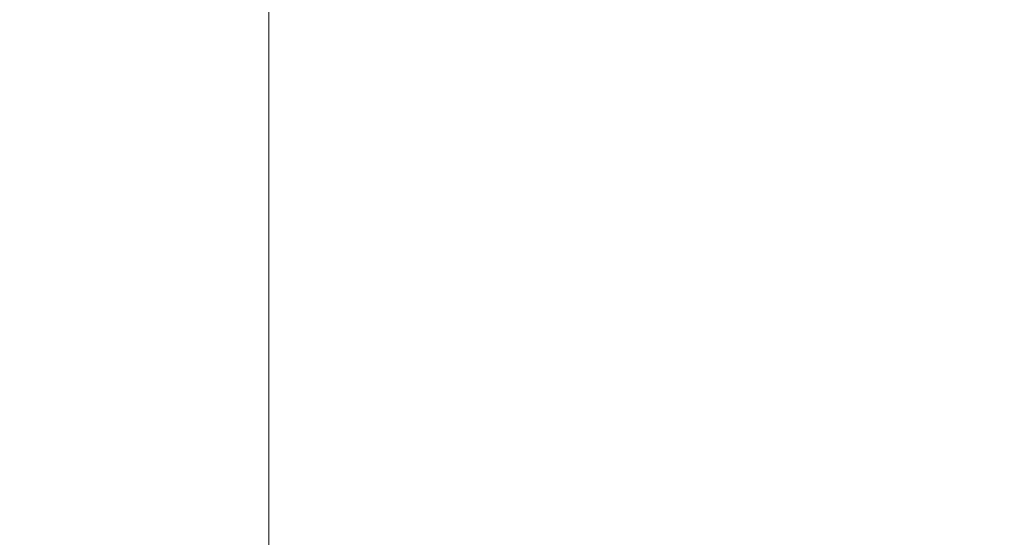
# Model space of a CAD drawing. Header units: millimetres. Extents: x -276 to 275, y -103 to 102.
# Tile 116 of 256: x -6.03855 to -6.03334, y -17.99796 to -17.99522. Entities that reach past the tile are written whole.
import ezdxf

# ---------------------------------------------------------------- set-up
doc = ezdxf.new("R2010")
doc.units = ezdxf.units.MM
doc.layers.add('G-IMPT', color=8, linetype='Continuous')

# ---------------------------------------------------------------- blocks, each defined once
blk = doc.blocks.new('QS5590_dwg-72702-View 1')
at = {"layer": 'G-IMPT', "lineweight": 9}
mesh = blk.add_polyface(dxfattribs=at)
corners = [(-12.0155445, -18.0000005, 4.3211525), (-12.0155445, -13.0000002, 4.3211525), (-10.6249999, -13.0000002, 5.412659), (-8.9844557, -13.0000002, 6.0711524), (-8.9844557, -18.0000005, 6.0711524), (-10.6249999, -18.0000005, 5.412659)]
mesh.append_faces([[corners[k] for k in face] for face in [(2, 3, 4, 5), (5, 0, 1, 2)]], dxfattribs={"vtx3": -1})
mesh = blk.add_polyface(dxfattribs=at)
corners = [(-7.4999998, -13.0000002, 6.9282035), (-7.4999998, -18.0000005, 6.9282035), (-8.9844557, -18.0000005, 6.0711524), (-8.9844557, -13.0000002, 6.0711524)]
mesh.append_faces([[corners[k] for k in face] for face in [(0, 1, 2, 3)]])
mesh = blk.add_polyface(dxfattribs=at)
corners = [(-7.4999998, -18.0000005, 6.9282035), (-7.4999998, -13.0000002, 6.9282035), (-6.0155445, -13.0000002, 6.0711524), (-6.0155445, -18.0000005, 6.0711524)]
mesh.append_faces([[corners[k] for k in face] for face in [(0, 1, 2, 3)]])
mesh = blk.add_polyface(dxfattribs=at)
corners = [(-6.0155445, -18.0000005, 6.0711524), (-6.0155445, -13.0000002, 6.0711524), (-4.3750001, -13.0000002, 5.412659), (-2.9844554, -13.0000002, 4.3211525), (-2.9844554, -18.0000005, 4.3211525), (-4.3750001, -18.0000005, 5.412659)]
mesh.append_faces([[corners[k] for k in face] for face in [(3, 4, 5, 2), (0, 1, 2, 5)]], dxfattribs={"vtx2": -1})

msp = doc.modelspace()

# ---------------------------------------------------------------- block references
at = {"layer": 'G-IMPT', "lineweight": 9, "extrusion": (-1, 0, 0), "rotation": 90}
msp.add_blockref('QS5590_dwg-72702-View 1', (0, 37.0838961, -0.0339207), dxfattribs=at)

doc.saveas('drawing.dxf')
